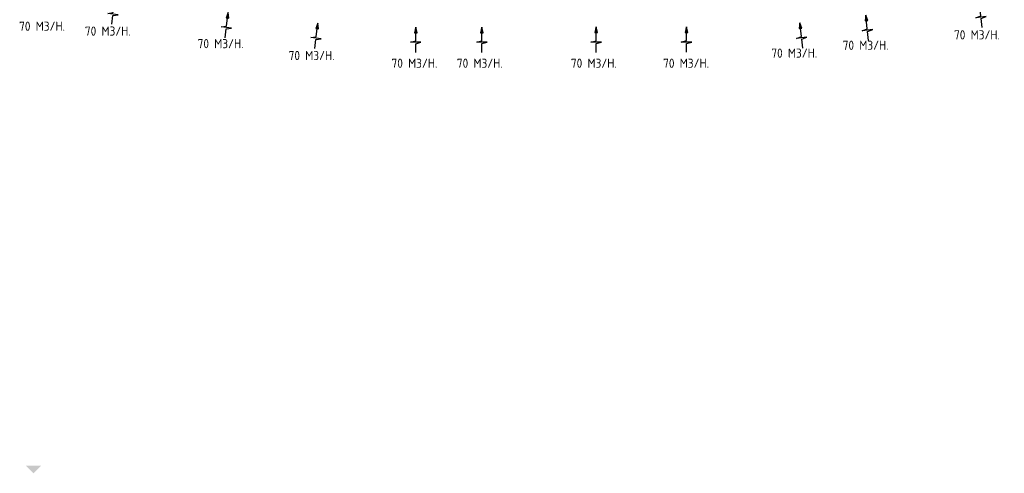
# Model space of a CAD drawing. Header units: millimetres. Extents: x -72412 to 16313, y -1015 to 52998.
# Tile 5 of 64: x -55302 to -35955, y -1015 to 7905. Entities that reach past the tile are written whole.
import ezdxf

# ---------------------------------------------------------------- set-up
doc = ezdxf.new("R2010")
doc.units = ezdxf.units.MM
doc.header["$LTSCALE"] = 50
for name, color, linetype in [('WL570---_RETOUR', 100, 'Continuous'), ('WL570---_TOEVOER', 200, 'Continuous'), ('WM570---_RETOUR', 2, 'Continuous')]:
    doc.layers.add(name, color=color, linetype=linetype)
doc.styles.add('MAATVOERING', font='ISO')

# ---------------------------------------------------------------- blocks, each defined once
blk = doc.blocks.new('AFZPIJL')
for points in [[(0, -10), (0, -6.52), (-2.06, -5.97), (2.06, -5.97), (0, -5.41), (0, 0)], [(-0.26, -2.22), (0, 0)], [(0.26, -2.22), (0, 0)]]:
    blk.add_lwpolyline(points)
blk.add_lwpolyline([(0.52, -2.22), (-0.52, -2.22), (0, 0)], close=True)

msp = doc.modelspace()

# ---------------------------------------------------------------- hatches: boundary and pattern name
at = {"layer": 'WL570---_TOEVOER'}
msp.add_hatch(color=256, dxfattribs=at).paths.add_polyline_path([(-55032, -1015), (-54882, -865), (-55182, -865)])

# ---------------------------------------------------------------- block references
at = {"layer": 'WL570---_RETOUR', "yscale": 50, "zscale": 50}
for p, xscale, rotation in [((-53435, 8312), -50.00000000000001, 353.1932373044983), ((-36446, 8250), -50.00000000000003, 6.548110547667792), ((-51205, 8046), -50.00000000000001, 353.1932373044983), ((-38677, 7994), -50.00000000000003, 6.548110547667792), ((-49444, 7836), -50.00000000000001, 353.1932373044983), ((-47521, 7759), -49.99999999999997, 0.05065179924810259), ((-46219, 7760), -49.99999999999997, 0.05065179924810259), ((-43974, 7763), -49.99999999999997, 0.05065179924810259), ((-42200, 7764), -49.99999999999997, 0.05065179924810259), ((-39970, 7845), -50.00000000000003, 6.548110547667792)]:
    msp.add_blockref('AFZPIJL', p, dxfattribs=dict(at, xscale=xscale, rotation=rotation))

# ---------------------------------------------------------------- texts
at = {"layer": 'WM570---_RETOUR', "style": 'MAATVOERING'}
for p in [(-55314, 7687), (-54021, 7591), (-36943, 7517), (-51806, 7344), (-40533, 7158), (-39131, 7312), (-50018, 7110), (-47996, 6959), (-46712, 6959), (-44471, 6959), (-42659, 6959)]:
    msp.add_text('70 M3/H.', height=180, dxfattribs=at).set_placement(p)

doc.saveas('drawing.dxf')
